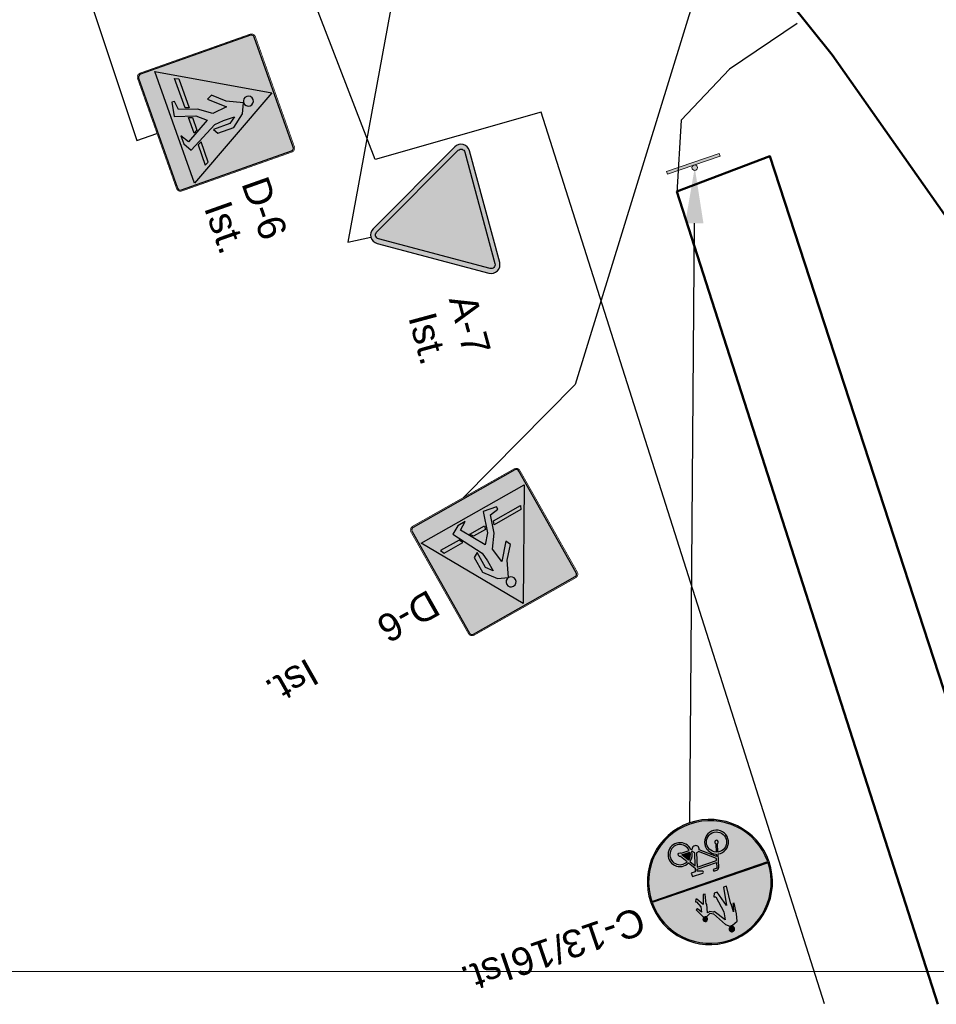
# Model space of a CAD drawing. Header units: millimetres. Extents: x -32728 to 16036, y -21222 to 1675.
# Tile 42 of 58: x 3326 to 3359, y 1508 to 1544. Entities that reach past the tile are written whole.
import ezdxf
from ezdxf import colors
from ezdxf.entities.mleader import LeaderData, LeaderLine
from ezdxf.math import Vec2, Vec3

# ---------------------------------------------------------------- set-up
doc = ezdxf.new("R2010")
doc.units = ezdxf.units.MM
doc.linetypes.add('2', pattern=[1.5, 1, -0.5])
doc.layers.add('0  podklady', color=250, linetype='Continuous', lineweight=5, plot=False)
doc.layers.add('10 znaki pionowe istniejące', color=251, linetype='Continuous', lineweight=15)
doc.layers.add('2 droga', color=250, linetype='Continuous', lineweight=50)
doc.layers.add('2 krawedz jezdni', color=7, linetype='2', lineweight=50, true_color=0x000000)
for name, color, linetype, true_color in [('ZWTraffic_Color_255_255_255', 7, 'Continuous', 0xffffff), ('ZWTraffic_Grey_0_0_0', 7, 'Continuous', 0x000000), ('ZWTraffic_Grey_1', 7, 'Continuous', 0x4c4c4c), ('ZWTraffic_Grey_2', 7, 'Continuous', 0xe1e1e1), ('ZWTraffic_Grey_255_255_255', 7, 'Continuous', 0xffffff), ('ZWTraffic_Grey_5', 7, 'Continuous', 0x1d1d1d)]:
    doc.layers.add(name, color=color, linetype=linetype, true_color=true_color)
doc.styles.get("Standard").update_dxf_attribs({"font": 'arial.ttf'})
picture_1 = doc.add_image_def('image32.png', size_in_pixel=(1895, 898))

# ---------------------------------------------------------------- blocks, each defined once
blk = doc.blocks.new('P_Opis_Pionowe')
for tag, p in [('Symbol', (0, 0)), ('Stan', (5, 0))]:
    blk.add_attdef(tag, p, '', height=1)
at = {"flags": 1}
for tag, p in [('Wielkość', (0, -1.2)), ('Odblaskowość', (0, -2.4)), ('Aktywny', (0, -3.600000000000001)), ('Ilość', (-4.408728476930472e-16, -4.8)), ('Dodatkowe', (-6.613092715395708e-16, -6)), ('Kilometraż', (-1.102182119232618e-15, -7.199999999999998)), ('NrDrogi', (-6.613092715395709e-16, -8.399999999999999))]:
    blk.add_attdef(tag, p, '', height=1, dxfattribs=at)
blk = doc.blocks.new('D-6_')
at = {"layer": 'ZWTraffic_Grey_0_0_0'}
h = blk.add_hatch(color=256, dxfattribs=at)
h.dxf.hatch_style = 1
h.paths.add_polyline_path([(-175.4997562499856, 194.5707947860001), (-175.4997562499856, 176.5708197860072), (-73.78871739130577, 157.5000000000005), (-26.99996250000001, 305.6643904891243), (30.85709999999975, 373.1642967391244), (133.4958358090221, 193.5465090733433), (72.64275624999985, 157.1645967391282), (134.9998124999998, 157.1645967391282), (195.3609852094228, 191.6566954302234), (78.75102674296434, 414.2757070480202), (71.99990000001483, 481.1641467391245), (71.99990000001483, 565.164030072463), (107.9998499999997, 517.1640967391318), (107.9998499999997, 393.4142686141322), (143.9997999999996, 413.6642404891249), (143.9997999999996, 535.1640717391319), (71.99990000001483, 627.7353717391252), (2.842170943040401e-14, 661.1638967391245), (-53.99992499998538, 546.908553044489), (-128.33629151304, 460.8277052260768), (-110.8150555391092, 423.9159076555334), (-14.39997999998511, 535.1640717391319), (2.842170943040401e-14, 427.1642217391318), (-67.49990624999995, 332.6643529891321), (-110.3648102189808, 204.0696410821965)])
h.paths.add_polyline_path([(-330.7495406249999, 251.6644654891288), (-317.2495593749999, 278.6644279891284), (-96.88406501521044, 278.6644279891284), (-105.8840525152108, 251.6644654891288)])
h.paths.add_polyline_path([(35.99994999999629, 697.1638467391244, 2.414213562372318), (2.535653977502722e-14, 661.1638967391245, 0.4142135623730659)])
h.paths.add_polyline_path([(161.9774237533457, 278.6644279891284), (176.1202612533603, 251.6644654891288), (330.749540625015, 251.6644654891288), (317.2495593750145, 278.6644279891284)])
h.paths.add_polyline_path([(-32.72687688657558, 251.6644654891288), (-24.20057293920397, 278.6644279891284), (72.41813032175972, 278.6644279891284), (87.8466803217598, 251.6644654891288)])
at = {"layer": 'ZWTraffic_Grey_255_255_255'}
h = blk.add_hatch(color=256, dxfattribs=at)
h.dxf.hatch_style = 1
h.paths.add_polyline_path([(-450.0000000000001, 30.00000000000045, 0.4142135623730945), (-420.0000000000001, 4.547473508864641e-13), (-2.842170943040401e-14, 0), (420.0000000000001, -4.547473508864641e-13, 0.414213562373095), (450.0000000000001, 29.99999999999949), (450.0000000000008, 869.9999999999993, 0.4142135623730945), (420.0000000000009, 899.9999999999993), (-419.9999999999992, 900.0000000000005, 0.4142135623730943), (-449.9999999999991, 870.0000000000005)])
h.paths.add_polyline_path([(-441.0000000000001, 30.00000000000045, 0.4142135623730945), (-420.0000000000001, 9.000000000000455), (420.0000000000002, 8.999999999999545, 0.414213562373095), (441.0000000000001, 29.99999999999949), (441.0000000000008, 869.9999999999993, 0.4142135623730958), (420.0000000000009, 890.9999999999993), (-419.9999999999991, 891.0000000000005, 0.414213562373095), (-440.9999999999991, 870.0000000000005)], flags=16)
h.paths.add_polyline_path([(-389.9999999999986, 240.0000000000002), (-389.9999999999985, 795.0000000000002), (-239.9999999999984, 795.0000000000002), (-239.9999999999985, 613.1250000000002), (90.00000000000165, 613.125), (90.00000000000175, 877.5000000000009), (292.5000000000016, 877.5000000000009), (292.5000000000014, 22.49999999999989), (90.00000000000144, 22.49999999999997), (90.00000000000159, 421.875), (-239.9999999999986, 421.8750000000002), (-239.9999999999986, 240.0000000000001)], flags=0)
h.paths.add_polyline_path([(-382.4999999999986, 247.5000000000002), (-382.4999999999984, 787.5000000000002), (-247.4999999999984, 787.5000000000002), (-247.4999999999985, 613.1250000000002), (-247.4999999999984, 247.5000000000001)], flags=0)
h = blk.add_hatch(color=256, dxfattribs=at)
h.dxf.hatch_style = 1
h.paths.add_polyline_path([(-425.9999999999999, 135), (-4.263256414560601e-13, 876.0000000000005), (425.9999999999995, 135)])
at = {"layer": 'ZWTraffic_Grey_5'}
h = blk.add_hatch(color=256, dxfattribs=at)
h.dxf.hatch_style = 1
h.paths.add_polyline_path([(-420.0000000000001, 9.000000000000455), (420.0000000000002, 8.999999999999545, 0.414213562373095), (441.0000000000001, 29.99999999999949), (441.0000000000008, 869.9999999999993, 0.4142135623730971), (420.0000000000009, 890.9999999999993), (-419.9999999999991, 891.0000000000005, 0.414213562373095), (-440.9999999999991, 870.0000000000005), (-441.0000000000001, 30.0000000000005, 0.4142135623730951)])
at = {"layer": 'ZWTraffic_Grey_0_0_0'}
blk.add_lwpolyline([(35.99994999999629, 697.1638467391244, 2.414213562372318), (2.842170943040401e-14, 661.1638967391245, 0.4142135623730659)], format="xyb", close=True, dxfattribs=at)
for points in [[(-175.4997562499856, 194.5707947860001), (-175.4997562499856, 176.5708197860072), (-73.78871739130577, 157.5000000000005), (-26.99996250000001, 305.6643904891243), (30.85709999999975, 373.1642967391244), (133.4958358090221, 193.5465090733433), (72.64275624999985, 157.1645967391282), (134.9998124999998, 157.1645967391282), (195.3609852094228, 191.6566954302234), (78.75102674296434, 414.2757070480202), (71.99990000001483, 481.1641467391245), (71.99990000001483, 565.164030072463), (107.9998499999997, 517.1640967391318), (107.9998499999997, 393.4142686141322), (143.9997999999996, 413.6642404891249), (143.9997999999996, 535.1640717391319), (71.99990000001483, 627.7353717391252), (2.842170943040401e-14, 661.1638967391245), (-53.99992499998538, 546.908553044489), (-128.33629151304, 460.8277052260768), (-110.8150555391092, 423.9159076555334), (-14.39997999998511, 535.1640717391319), (2.842170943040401e-14, 427.1642217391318), (-67.49990624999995, 332.6643529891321), (-110.3648102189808, 204.0696410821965)], [(-330.7495406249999, 251.6644654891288), (-317.2495593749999, 278.6644279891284), (-96.88406501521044, 278.6644279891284), (-105.8840525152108, 251.6644654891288)], [(-32.72687688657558, 251.6644654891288), (-24.20057293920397, 278.6644279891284), (72.41813032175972, 278.6644279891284), (87.8466803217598, 251.6644654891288)], [(161.9774237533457, 278.6644279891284), (176.1202612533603, 251.6644654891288), (330.749540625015, 251.6644654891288), (317.2495593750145, 278.6644279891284)]]:
    blk.add_lwpolyline(points, close=True, dxfattribs=at)
at = {"layer": 'ZWTraffic_Grey_255_255_255'}
blk.add_lwpolyline([(-420.0000000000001, 9.000000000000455), (420.0000000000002, 8.999999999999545, 0.414213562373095), (441.0000000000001, 29.99999999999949), (441.0000000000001, 869.9999999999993, 0.4142135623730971), (420.0000000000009, 890.9999999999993), (-419.9999999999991, 891.0000000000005, 0.414213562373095), (-440.9999999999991, 870.0000000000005), (-441.0000000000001, 30.0000000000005, 0.414213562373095), (-420.0000000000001, 9.000000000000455)], format="xyb", close=True, dxfattribs=at)
blk.add_lwpolyline([(-425.9999999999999, 135), (-4.263256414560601e-13, 876.0000000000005), (425.9999999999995, 135)], close=True, dxfattribs=at)
at = {"layer": 'ZWTraffic_Grey_5', "const_width": 5}
blk.add_lwpolyline([(-420.0000000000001, 4.547473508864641e-13), (420.0000000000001, -4.547473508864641e-13, 0.4142135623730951), (450.0000000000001, 29.99999999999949), (450.0000000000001, 869.9999999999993, 0.414213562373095), (420.0000000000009, 899.9999999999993), (-419.9999999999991, 900.0000000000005, 0.414213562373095), (-449.9999999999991, 870.0000000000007), (-450.0000000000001, 30.00000000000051, 0.414213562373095)], format="xyb", close=True, dxfattribs=at)
blk = doc.blocks.new('A-7_')
at = {"layer": 'ZWTraffic_Grey_1'}
h = blk.add_hatch(color=256, dxfattribs=at)
h.dxf.hatch_style = 2
edge = h.paths.add_edge_path()
edge.add_arc((415.8807981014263, 783.3266739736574), 63.00000000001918, 330.0000000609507, 449.9870529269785)
edge.add_line((415.8950341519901, 846.3266739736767), (415.8807981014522, 846.3266739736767))
edge.add_line((415.8807981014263, 846.3266739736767), (-415.8665640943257, 846.3266739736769))
edge.add_line((-415.8665640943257, 846.3266739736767), (-415.8808001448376, 846.3266739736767))
edge.add_arc((-415.8808001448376, 783.3266739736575), 63.00000000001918, 90.00000000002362, 209.9999999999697)
edge.add_line((-470.4404005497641, 751.8266739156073), (-54.55960043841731, 31.50000000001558))
edge.add_arc((2.02650595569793e-14, 62.99999999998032), 62.99999999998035, 210.0000000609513, 330.0000000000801)
edge.add_line((54.55960047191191, 31.50000005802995), (470.4403985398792, 751.8266739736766))
h.paths.add_polyline_path([(440.1295094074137, 769.3266739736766, 0.5773502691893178), (415.8807981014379, 811.3266739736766), (-415.8808001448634, 811.3266739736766, 0.57735026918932), (-440.1295114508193, 769.3266739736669), (-24.24871232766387, 49.00000000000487, 0.5773502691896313), (24.24871028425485, 49.00000000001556)])
h.paths.add_polyline_path([(209.9999989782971, 793.8266739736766), (209.9999989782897, 738.8266739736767, -0.3853135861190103), (-120.9323842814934, 373.1505065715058), (-216.6377153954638, 416.3418204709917), (-131.3802747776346, 477.6294115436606, 0.3853135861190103), (104.9999989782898, 738.8266739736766), (104.9999989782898, 793.8266739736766), (157.4999989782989, 738.8266739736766)], flags=16)
at = {"layer": 'ZWTraffic_Grey_2'}
h = blk.add_hatch(color=256, dxfattribs=at)
h.dxf.hatch_style = 1
h.paths.add_polyline_path([(-440.129511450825, 769.3266739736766, -0.5773502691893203), (-415.8808001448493, 811.3266739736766), (415.8807981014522, 811.3266739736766, -0.5773502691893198), (440.129509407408, 769.3266739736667), (24.24871028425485, 49.00000000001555, -0.5773502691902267), (-24.24871232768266, 49.00000000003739)])
at = {"layer": 'ZWTraffic_Grey_1'}
blk.add_lwpolyline([(-415.8808001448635, 846.3266739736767, 0.5773502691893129), (-470.4404005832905, 751.8266739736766), (-54.55960043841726, 31.50000000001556, 0.577350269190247), (54.55960043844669, 31.50000000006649), (470.4403985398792, 751.8266739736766, 0.5773502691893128), (415.8807981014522, 846.3266739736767)], format="xyb", close=True, dxfattribs=at)
at = {"layer": 'ZWTraffic_Grey_2'}
blk.add_lwpolyline([(-415.8808001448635, 811.3266739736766), (415.8807981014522, 811.3266739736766, -0.5773502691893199), (440.1295094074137, 769.3266739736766), (24.24871028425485, 49.00000000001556, -0.5773502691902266), (-24.24871232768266, 49.00000000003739), (-440.129511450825, 769.3266739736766, -0.57735026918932)], format="xyb", close=True, dxfattribs=at)
blk = doc.blocks.new('Słupek')
h = blk.add_hatch(color=256)
h.paths.add_polyline_path([(-50, -5), (0, -5), (50, -5), (50, -10), (-50, -10)])
h.paths.add_polyline_path([(5, 0, 0.9999999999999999), (-5, 6.123233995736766e-16, 0.9999999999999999)])
at = {"color": 7}
blk.add_lwpolyline([(-50, -4.999999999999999), (50, -5.000000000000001), (50, -10), (-50, -10)], close=True, dxfattribs=at)
blk.add_circle((0, 0), 5, dxfattribs=at)
blk = doc.blocks.new('C-13_16 poz_')
at = {"layer": 'ZWTraffic_Grey_255_255_255'}
h = blk.add_hatch(color=256, dxfattribs=at)
h.dxf.hatch_style = 1
edge = h.paths.add_edge_path()
edge.add_ellipse((-5.684341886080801e-14, 450), major_axis=(450, 0), ratio=1, start_angle=270, end_angle=450)
edge.add_ellipse((1.13686837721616e-13, 450), major_axis=(450, 0), ratio=1, start_angle=90, end_angle=270)
edge = h.paths.add_edge_path(flags=16)
edge.add_ellipse((0, 449.9999999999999), major_axis=(441.0000000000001, 0), ratio=1, start_angle=0.584660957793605, end_angle=89.99999999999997)
edge.add_ellipse((0, 450.0000000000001), major_axis=(440.9999999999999, 0), ratio=1, start_angle=89.99999999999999, end_angle=179.4153390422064)
edge.add_line((-440.9770402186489, 454.4999999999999), (440.9770402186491, 454.4999999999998))
edge = h.paths.add_edge_path(flags=16)
edge.add_ellipse((2.273736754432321e-13, 450.0000000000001), major_axis=(441.0000000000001, 0), ratio=1, start_angle=180.5846609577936, end_angle=269.9999999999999)
edge.add_ellipse((5.684341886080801e-14, 449.9999999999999), major_axis=(440.9999999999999, 0), ratio=1, start_angle=270, end_angle=359.4153390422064)
edge.add_line((440.9770402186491, 445.5000000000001), (-440.9770402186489, 445.5000000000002))
h = blk.add_hatch(color=256, dxfattribs=at)
h.dxf.hatch_style = 1
h.paths.add_polyline_path([(-115.576412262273, 650.9029876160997), (-106.0572289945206, 650.1890488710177), (-105.1569506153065, 656.7365279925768), (-89.85880777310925, 708.39), (-94.20365842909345, 649.3000310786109), (-91.87779968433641, 649.1255916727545), (-103.5752048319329, 516.5550000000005), (-80.77291071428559, 516.5550000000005), (-57.86412124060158, 647.4623684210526), (-24.54541071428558, 536.4000000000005), (-3.495535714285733, 536.4000000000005), (6.615913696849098, 559.0496466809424), (-5.148605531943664, 564.0915834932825), (-24.81491071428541, 685.1150000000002), (-14.78088086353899, 742.4523134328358), (40.14152833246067, 659.550563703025), (44.99001246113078, 663.3216069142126), (69.46660805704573, 649.1710750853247), (87.52804150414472, 655.2668088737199), (71.95139106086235, 592.9602071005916), (78.21411295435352, 591.5510946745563), (60.47611548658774, 520.5991048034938), (76.23121171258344, 519.1923997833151), (99.15508928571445, 587.115), (128.4252412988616, 535.0791741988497), (137.1824957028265, 534.3129144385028), (144.7637734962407, 551.3707894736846), (136.8790548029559, 552.3563793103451), (119.3892069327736, 597.4914705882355), (128.982725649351, 635.8655454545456), (145.9960957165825, 602.758446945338), (159.305438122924, 607.9343023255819), (127.7300892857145, 671.0850000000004), (99.15508928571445, 675.7284375), (70.2667981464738, 663.0898101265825), (50.21606213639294, 674.1177149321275), (-6.11791071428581, 774.2670000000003), (-33.14491071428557, 796.03875), (-51.4102092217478, 796.9520149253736), (-93.20911071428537, 779.0382000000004), (-105.9099107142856, 728.235)])
h = blk.add_hatch(color=256, dxfattribs=at)
h.dxf.hatch_style = 1
edge = h.paths.add_edge_path()
edge.add_ellipse((-39.75991071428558, 820.8450000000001), major_axis=(19.845, 0), ratio=1, start_angle=0, end_angle=180)
edge.add_ellipse((-39.75991071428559, 820.8450000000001), major_axis=(19.845, 0), ratio=1, start_angle=180, end_angle=360)
h = blk.add_hatch(color=256, dxfattribs=at)
h.dxf.hatch_style = 1
edge = h.paths.add_edge_path()
edge.add_ellipse((119.0000892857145, 691.8525), major_axis=(16.53750000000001, 0), ratio=1, start_angle=0, end_angle=180)
edge.add_ellipse((119.0000892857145, 691.8525), major_axis=(16.53749999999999, 0), ratio=1, start_angle=180, end_angle=360)
h = blk.add_hatch(color=256, dxfattribs=at)
h.dxf.hatch_style = 1
h.paths.add_polyline_path([(-121.1969137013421, 277.7452649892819, 25.9614431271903), (-108.4820797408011, 274.0956977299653), (-103.5156604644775, 291.2871490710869), (-3.484173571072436, 205.2135440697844, 1.108235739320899), (45.86363027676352, 186.9049507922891), (53.57260922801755, 186.9049507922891, 3.319278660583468), (99.8013457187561, 269.8925288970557), (67.79525645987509, 321.5946730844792), (75.42052665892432, 345.6436021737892), (106.2307267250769, 345.6436021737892), (106.2307267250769, 372.1000440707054), (26.86140103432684, 372.1000440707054, 0.7207592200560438), (22.89293474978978, 360.1946452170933), (62.02148323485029, 347.151795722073), (57.3489615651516, 332.4153812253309), (-91.6341711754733, 332.4153812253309), (-81.82623630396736, 366.3659250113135, -0.3340451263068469), (-74.20111261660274, 372.100044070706), (-52.50792465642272, 372.100044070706), (-52.50792465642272, 385.3282650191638), (-74.20111261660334, 385.3282650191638, 0.3340451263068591), (-94.5347757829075, 370.0372808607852)])
h.paths.add_polyline_path([(-141.8312524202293, 206.3187078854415, 3.731696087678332), (-129.0756042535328, 202.8104205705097), (-112.1657707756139, 261.3444595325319, -21.9544057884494), (-124.8817579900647, 264.9900347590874)], flags=16)
h.paths.add_polyline_path([(66.84732900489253, 186.9049507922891, 3.236859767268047), (106.7885557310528, 258.6054973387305), (138.8951211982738, 206.7410454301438, -1.763173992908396), (127.8453037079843, 186.9049507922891)], flags=16)
h.paths.add_polyline_path([(-99.47789692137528, 305.2640228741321), (5.143826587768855, 215.240679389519, -0.1670131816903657), (21.68489922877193, 219.9364153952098), (53.15464760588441, 319.1871602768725), (-95.45565722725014, 319.1871602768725)], flags=16)
h.paths.add_polyline_path([(34.29444471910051, 215.9382668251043, -0.1919025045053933), (45.86363027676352, 200.1331717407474), (53.57260922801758, 200.1331717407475, -0.2190276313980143), (88.55385049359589, 262.9297937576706), (62.52569264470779, 304.9752795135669)], flags=16)
h.paths.add_polyline_path([(66.84732900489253, 200.1331717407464, -0.2116843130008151), (95.54106050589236, 251.6427621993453), (127.4279498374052, 200.1331717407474)], flags=16)
at = {"layer": 'ZWTraffic_Grey_5'}
h = blk.add_hatch(color=256, dxfattribs=at)
h.dxf.hatch_style = 1
edge = h.paths.add_edge_path()
edge.add_ellipse((0, 449.9999999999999), major_axis=(441.0000000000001, 0), ratio=1, start_angle=0.584660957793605, end_angle=89.99999999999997)
edge.add_ellipse((0, 450.0000000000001), major_axis=(440.9999999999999, 0), ratio=1, start_angle=89.99999999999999, end_angle=179.4153390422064)
edge.add_line((-440.9770402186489, 454.4999999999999), (440.9770402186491, 454.4999999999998))
h.paths.add_polyline_path([(-115.576412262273, 650.9029876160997), (-106.0572289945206, 650.1890488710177), (-105.1569506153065, 656.7365279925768), (-89.85880777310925, 708.39), (-94.20365842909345, 649.3000310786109), (-91.87779968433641, 649.1255916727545), (-103.5752048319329, 516.5550000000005), (-80.77291071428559, 516.5550000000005), (-57.86412124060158, 647.4623684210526), (-24.54541071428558, 536.4000000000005), (-3.495535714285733, 536.4000000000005), (6.615913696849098, 559.0496466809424), (-5.148605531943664, 564.0915834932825), (-24.81491071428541, 685.1150000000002), (-14.78088086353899, 742.4523134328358), (40.14152833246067, 659.550563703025), (44.99001246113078, 663.3216069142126), (69.46660805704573, 649.1710750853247), (87.52804150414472, 655.2668088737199), (71.95139106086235, 592.9602071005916), (78.21411295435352, 591.5510946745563), (60.47611548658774, 520.5991048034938), (76.23121171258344, 519.1923997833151), (99.15508928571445, 587.115), (128.4252412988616, 535.0791741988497), (137.1824957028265, 534.3129144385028), (144.7637734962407, 551.3707894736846), (136.8790548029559, 552.3563793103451), (119.3892069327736, 597.4914705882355), (128.982725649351, 635.8655454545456), (145.9960957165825, 602.758446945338), (159.305438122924, 607.9343023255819), (127.7300892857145, 671.0850000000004), (99.15508928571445, 675.7284375), (70.2667981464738, 663.0898101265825), (50.21606213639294, 674.1177149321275), (-6.11791071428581, 774.2670000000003), (-33.14491071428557, 796.03875), (-51.4102092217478, 796.9520149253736), (-93.20911071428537, 779.0382000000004), (-105.9099107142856, 728.235)], flags=16)
edge = h.paths.add_edge_path(flags=16)
edge.add_ellipse((-39.75991071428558, 820.8450000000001), major_axis=(19.845, 0), ratio=1, start_angle=0, end_angle=180)
edge.add_ellipse((-39.75991071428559, 820.8450000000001), major_axis=(19.845, 0), ratio=1, start_angle=180, end_angle=360)
edge = h.paths.add_edge_path(flags=16)
edge.add_ellipse((119.0000892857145, 691.8525), major_axis=(16.53750000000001, 0), ratio=1, start_angle=0, end_angle=180)
edge.add_ellipse((119.0000892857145, 691.8525), major_axis=(16.53749999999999, 0), ratio=1, start_angle=180, end_angle=360)
h = blk.add_hatch(color=256, dxfattribs=at)
h.dxf.hatch_style = 1
edge = h.paths.add_edge_path()
edge.add_ellipse((2.273736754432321e-13, 450.0000000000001), major_axis=(441.0000000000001, 0), ratio=1, start_angle=180.5846609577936, end_angle=269.9999999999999)
edge.add_ellipse((5.684341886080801e-14, 449.9999999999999), major_axis=(440.9999999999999, 0), ratio=1, start_angle=270, end_angle=359.4153390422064)
edge.add_line((440.9770402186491, 445.5000000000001), (-440.9770402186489, 445.5000000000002))
edge = h.paths.add_edge_path(flags=16)
edge.add_ellipse((-138.4913608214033, 193.5190612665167), major_axis=(85.98343616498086, 0), ratio=1, start_angle=78.39654666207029, end_angle=429.5730820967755)
edge.add_line((-108.4820797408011, 274.0956977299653), (-103.5156604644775, 291.2871490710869))
edge.add_line((-103.5156604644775, 291.2871490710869), (-3.484173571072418, 205.2135440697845))
edge.add_ellipse((20.247290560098, 193.5190612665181), major_axis=(26.45644189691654, 0), ratio=1, start_angle=153.766665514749, end_angle=345.5224878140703)
edge.add_line((45.86363027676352, 186.9049507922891), (53.57260922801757, 186.9049507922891))
edge.add_ellipse((139.3012790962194, 193.5190612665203), major_axis=(85.98343616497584, 0), ratio=1, start_angle=184.4117257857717, end_angle=477.3477542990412)
edge.add_line((99.8013457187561, 269.8925288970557), (67.79525645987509, 321.5946730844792))
edge.add_line((67.79525645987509, 321.5946730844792), (75.42052665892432, 345.6436021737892))
edge.add_line((75.42052665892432, 345.6436021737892), (106.2307267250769, 345.6436021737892))
edge.add_line((106.2307267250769, 345.6436021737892), (106.2307267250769, 372.1000440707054))
edge.add_line((106.2307267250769, 372.1000440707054), (26.86140103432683, 372.1000440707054))
edge.add_ellipse((26.86140103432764, 365.4859335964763), major_axis=(6.614110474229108, 0), ratio=1, start_angle=90.00000000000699, end_angle=233.1301023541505)
edge.add_line((22.89293474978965, 360.1946452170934), (62.02148323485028, 347.151795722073))
edge.add_line((62.02148323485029, 347.151795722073), (57.3489615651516, 332.4153812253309))
edge.add_line((57.3489615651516, 332.4153812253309), (-91.63417117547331, 332.4153812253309))
edge.add_line((-91.6341711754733, 332.4153812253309), (-81.8262363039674, 366.3659250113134))
edge.add_ellipse((-74.20111261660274, 364.1631115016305), major_axis=(-7.936932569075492, 0), ratio=1, start_angle=270.00000000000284, end_angle=343.8865817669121, ccw=False)
edge.add_line((-74.20111261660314, 372.100044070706), (-52.50792465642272, 372.100044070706))
edge.add_line((-52.50792465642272, 372.100044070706), (-52.50792465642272, 385.3282650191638))
edge.add_line((-52.50792465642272, 385.3282650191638), (-74.20111261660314, 385.3282650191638))
edge.add_ellipse((-74.20111261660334, 364.1631115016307), major_axis=(21.1651535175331, 0), ratio=1, start_angle=89.99999999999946, end_angle=163.8865817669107)
edge.add_line((-94.5347757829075, 370.0372808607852), (-121.1969137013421, 277.7452649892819))
edge = h.paths.add_edge_path(flags=0)
edge.add_ellipse((-138.491360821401, 193.5190612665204), major_axis=(13.22822094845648, 0), ratio=1, start_angle=104.6244504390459, end_angle=404.6190041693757)
edge.add_line((-129.0756042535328, 202.8104205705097), (-112.1657707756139, 261.3444595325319))
edge.add_ellipse((-138.4913608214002, 193.519061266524), major_axis=(-72.75521521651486, 0), ratio=1, start_angle=259.2187315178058, end_angle=608.7868928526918, ccw=False)
edge.add_line((-124.8817579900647, 264.9900347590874), (-141.8312524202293, 206.3187078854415))
edge = h.paths.add_edge_path(flags=0)
edge.add_ellipse((139.3012790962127, 193.5190612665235), major_axis=(72.75521521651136, 0), ratio=1, start_angle=185.215908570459, end_angle=476.5435715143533)
edge.add_line((106.7885557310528, 258.6054973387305), (138.8951211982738, 206.7410454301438))
edge.add_ellipse((139.3012790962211, 193.5190612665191), major_axis=(-13.22822094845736, 0), ratio=1, start_angle=390.0000000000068, end_angle=631.759480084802, ccw=False)
edge.add_line((127.8453037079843, 186.9049507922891), (66.84732900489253, 186.9049507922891))
edge = h.paths.add_edge_path(flags=0)
edge.add_line((-99.47789692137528, 305.2640228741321), (5.143826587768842, 215.240679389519))
edge.add_ellipse((20.24729056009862, 193.5190612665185), major_axis=(-26.45644189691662, 0), ratio=1, start_angle=266.8850876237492, end_angle=304.81164114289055, ccw=False)
edge.add_line((21.68489922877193, 219.9364153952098), (53.1546476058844, 319.1871602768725))
edge.add_line((53.1546476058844, 319.1871602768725), (-95.45565722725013, 319.1871602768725))
edge.add_line((-95.45565722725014, 319.1871602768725), (-99.47789692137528, 305.2640228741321))
edge = h.paths.add_edge_path(flags=0)
edge.add_ellipse((20.2472905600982, 193.5190612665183), major_axis=(-26.45644189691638, 0), ratio=1, start_angle=194.4775121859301, end_angle=237.9300632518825, ccw=False)
edge.add_line((45.86363027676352, 200.1331717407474), (53.57260922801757, 200.1331717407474))
edge.add_ellipse((139.3012790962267, 193.519061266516), major_axis=(-85.98343616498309, 0), ratio=1, start_angle=306.1712058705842, end_angle=355.58827421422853, ccw=False)
edge.add_line((88.55385049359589, 262.9297937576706), (62.52569264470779, 304.9752795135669))
edge.add_line((62.52569264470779, 304.9752795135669), (34.29444471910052, 215.9382668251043))
edge = h.paths.add_edge_path(flags=0)
edge.add_ellipse((139.3012790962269, 193.5190612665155), major_axis=(-72.75521521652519, 0), ratio=1, start_angle=306.97538865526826, end_angle=354.78409142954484, ccw=False)
edge.add_line((95.54106050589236, 251.6427621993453), (127.4279498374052, 200.1331717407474))
edge.add_line((127.4279498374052, 200.1331717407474), (66.84732900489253, 200.1331717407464))
h = blk.add_hatch(color=256, dxfattribs=at)
h.dxf.hatch_style = 1
edge = h.paths.add_edge_path()
edge.add_line((-99.47789692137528, 305.2640228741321), (5.143826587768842, 215.240679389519))
edge.add_ellipse((20.24729056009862, 193.5190612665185), major_axis=(-26.45644189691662, 0), ratio=1, start_angle=266.8850876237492, end_angle=304.81164114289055, ccw=False)
edge.add_line((21.68489922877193, 219.9364153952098), (53.1546476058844, 319.1871602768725))
edge.add_line((53.1546476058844, 319.1871602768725), (-95.45565722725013, 319.1871602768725))
edge.add_line((-95.45565722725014, 319.1871602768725), (-99.47789692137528, 305.2640228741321))
h = blk.add_hatch(color=256, dxfattribs=at)
h.dxf.hatch_style = 1
edge = h.paths.add_edge_path()
edge.add_ellipse((20.2472905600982, 193.5190612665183), major_axis=(-26.45644189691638, 0), ratio=1, start_angle=194.4775121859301, end_angle=237.9300632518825, ccw=False)
edge.add_line((45.86363027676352, 200.1331717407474), (53.57260922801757, 200.1331717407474))
edge.add_ellipse((139.3012790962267, 193.519061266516), major_axis=(-85.98343616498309, 0), ratio=1, start_angle=306.1712058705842, end_angle=355.58827421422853, ccw=False)
edge.add_line((88.55385049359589, 262.9297937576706), (62.52569264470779, 304.9752795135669))
edge.add_line((62.52569264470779, 304.9752795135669), (34.29444471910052, 215.9382668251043))
h = blk.add_hatch(color=256, dxfattribs=at)
h.dxf.hatch_style = 1
edge = h.paths.add_edge_path()
edge.add_ellipse((-138.491360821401, 193.5190612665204), major_axis=(13.22822094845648, 0), ratio=1, start_angle=104.6244504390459, end_angle=404.6190041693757)
edge.add_line((-129.0756042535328, 202.8104205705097), (-112.1657707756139, 261.3444595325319))
edge.add_ellipse((-138.4913608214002, 193.519061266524), major_axis=(-72.75521521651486, 0), ratio=1, start_angle=259.2187315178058, end_angle=608.7868928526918, ccw=False)
edge.add_line((-124.8817579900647, 264.9900347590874), (-141.8312524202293, 206.3187078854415))
h = blk.add_hatch(color=256, dxfattribs=at)
h.dxf.hatch_style = 1
edge = h.paths.add_edge_path()
edge.add_ellipse((139.3012790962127, 193.5190612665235), major_axis=(72.75521521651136, 0), ratio=1, start_angle=185.215908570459, end_angle=476.5435715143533)
edge.add_line((106.7885557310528, 258.6054973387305), (138.8951211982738, 206.7410454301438))
edge.add_ellipse((139.3012790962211, 193.5190612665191), major_axis=(-13.22822094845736, 0), ratio=1, start_angle=390.0000000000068, end_angle=631.759480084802, ccw=False)
edge.add_line((127.8453037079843, 186.9049507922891), (66.84732900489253, 186.9049507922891))
h = blk.add_hatch(color=256, dxfattribs=at)
h.dxf.hatch_style = 1
edge = h.paths.add_edge_path()
edge.add_ellipse((139.3012790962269, 193.5190612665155), major_axis=(-72.75521521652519, 0), ratio=1, start_angle=306.97538865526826, end_angle=354.78409142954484, ccw=False)
edge.add_line((95.54106050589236, 251.6427621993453), (127.4279498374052, 200.1331717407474))
edge.add_line((127.4279498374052, 200.1331717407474), (66.84732900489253, 200.1331717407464))
at = {"layer": 'ZWTraffic_Color_255_255_255', "color": 7, "true_color": 0xffffff}
for points in [[(-121.1969137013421, 277.7452649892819, 25.96144312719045), (-108.4820797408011, 274.0956977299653), (-103.5156604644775, 291.2871490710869), (-3.484173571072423, 205.2135440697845, 1.1082357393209), (45.86363027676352, 186.9049507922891), (53.57260922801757, 186.9049507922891, 3.319278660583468), (99.8013457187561, 269.8925288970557), (67.79525645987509, 321.5946730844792), (75.42052665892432, 345.6436021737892), (106.2307267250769, 345.6436021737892), (106.2307267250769, 372.1000440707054), (26.86140103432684, 372.1000440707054, 0.7207592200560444), (22.89293474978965, 360.1946452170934), (62.02148323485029, 347.151795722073), (57.3489615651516, 332.4153812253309), (-91.6341711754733, 332.4153812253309), (-81.8262363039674, 366.3659250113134, -0.3340451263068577), (-74.20111261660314, 372.100044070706), (-52.50792465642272, 372.100044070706), (-52.50792465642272, 385.3282650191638), (-74.20111261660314, 385.3282650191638, 0.3340451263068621), (-94.5347757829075, 370.0372808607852)], [(-99.47789692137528, 305.2640228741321), (5.143826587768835, 215.240679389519, -0.1670131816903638), (21.68489922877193, 219.9364153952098), (53.1546476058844, 319.1871602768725), (-95.45565722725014, 319.1871602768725)], [(34.29444471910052, 215.9382668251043, -0.1919025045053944), (45.86363027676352, 200.1331717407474), (53.57260922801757, 200.1331717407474, -0.2190276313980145), (88.55385049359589, 262.9297937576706), (62.52569264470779, 304.9752795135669)], [(-141.8312524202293, 206.3187078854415, 3.731696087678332), (-129.0756042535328, 202.8104205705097), (-112.1657707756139, 261.3444595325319, -21.9544057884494), (-124.8817579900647, 264.9900347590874)], [(66.84732900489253, 186.9049507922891, 3.236859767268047), (106.7885557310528, 258.6054973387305), (138.8951211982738, 206.7410454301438, -1.763173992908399), (127.8453037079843, 186.9049507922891)], [(66.84732900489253, 200.1331717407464, -0.2116843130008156), (95.54106050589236, 251.6427621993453), (127.4279498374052, 200.1331717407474)]]:
    blk.add_lwpolyline(points, format="xyb", close=True, dxfattribs=at)
at = {"layer": 'ZWTraffic_Grey_255_255_255'}
for points in [[(-2.604199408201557e-15, 0, 0.9999999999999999), (1.679260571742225e-13, 900, 0.9999999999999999)], [(-19.91491071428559, 820.8450000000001, 0.9999999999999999), (-59.60491071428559, 820.8450000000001, 0.9999999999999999)], [(135.5375892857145, 691.8525, 0.9999999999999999), (102.4625892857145, 691.8525, 0.9999999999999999)]]:
    blk.add_lwpolyline(points, format="xyb", close=True, dxfattribs=at)
blk.add_lwpolyline([(-115.576412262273, 650.9029876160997), (-106.0572289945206, 650.1890488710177), (-105.1569506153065, 656.7365279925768), (-89.85880777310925, 708.39), (-94.20365842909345, 649.3000310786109), (-91.87779968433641, 649.1255916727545), (-103.5752048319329, 516.5550000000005), (-80.77291071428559, 516.5550000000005), (-57.86412124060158, 647.4623684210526), (-24.54541071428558, 536.4000000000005), (-3.495535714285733, 536.4000000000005), (6.615913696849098, 559.0496466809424), (-5.148605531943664, 564.0915834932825), (-24.81491071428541, 685.1150000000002), (-14.78088086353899, 742.4523134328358), (40.14152833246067, 659.550563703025), (44.99001246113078, 663.3216069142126), (69.46660805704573, 649.1710750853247), (87.52804150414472, 655.2668088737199), (71.95139106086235, 592.9602071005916), (78.21411295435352, 591.5510946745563), (60.47611548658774, 520.5991048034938), (76.23121171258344, 519.1923997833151), (99.15508928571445, 587.115), (128.4252412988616, 535.0791741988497), (137.1824957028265, 534.3129144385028), (144.7637734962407, 551.3707894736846), (136.8790548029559, 552.3563793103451), (119.3892069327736, 597.4914705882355), (128.982725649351, 635.8655454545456), (145.9960957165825, 602.758446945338), (159.305438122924, 607.9343023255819), (127.7300892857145, 671.0850000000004), (99.15508928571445, 675.7284375), (70.2667981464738, 663.0898101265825), (50.21606213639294, 674.1177149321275), (-6.11791071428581, 774.2670000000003), (-33.14491071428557, 796.03875), (-51.4102092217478, 796.9520149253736), (-93.20911071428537, 779.0382000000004), (-105.9099107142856, 728.235)], close=True, dxfattribs=at)
at = {"layer": 'ZWTraffic_Grey_5'}
for points in [[(440.9770402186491, 454.4999999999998, 0.4112279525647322), (1.679260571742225e-13, 891, 0.4112279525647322), (-440.9770402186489, 454.4999999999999)], [(-440.9770402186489, 445.5000000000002, 0.4112279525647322), (-2.604199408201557e-15, 9, 0.4112279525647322), (440.9770402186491, 445.5000000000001)]]:
    blk.add_lwpolyline(points, format="xyb", close=True, dxfattribs=at)

msp = doc.modelspace()

# ---------------------------------------------------------------- linework, layer by layer
at = {"layer": '2 droga', "color": 0, "lineweight": 30}
for points in [[(3354.690806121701, 1508.484439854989), (3344.496235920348, 1540.558406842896), (3338.535210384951, 1538.855256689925), (3333.760307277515, 1551.23350869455), (3314.435635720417, 1544.506065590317), (3308.322543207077, 1544.080278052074), (3306.558566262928, 1547.851539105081), (3289.977182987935, 1545.430632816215), (3256.269408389, 1540.304150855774), (3232.000735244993, 1536.569385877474)], [(3353.699481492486, 1543.740864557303), (3351.266409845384, 1542.098541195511), (3349.532846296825, 1540.273737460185), (3349.380779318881, 1537.658185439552)]]:
    msp.add_lwpolyline(points, dxfattribs=at)
at = {"layer": '2 krawedz jezdni', "color": 0, "linetype": 'ByBlock'}
for points in [[(3386.886444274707, 1508.849239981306), (3375.888960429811, 1518.484203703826), (3367.324548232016, 1527.097277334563), (3359.684703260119, 1535.904996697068), (3354.964544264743, 1542.620274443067), (3350.29304670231, 1548.459646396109), (3346.93540782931, 1551.233348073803), (3343.042493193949, 1552.790513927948), (3339.149578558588, 1553.179805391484), (3334.429419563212, 1552.790513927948), (3316.084059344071, 1550.406103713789), (3296.278856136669, 1547.827047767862), (3259.198844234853, 1541.98767581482), (3228.411954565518, 1537.14724039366)], [(3358.763920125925, 1508.466191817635), (3349.379866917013, 1537.697646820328), (3352.725340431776, 1538.971207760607), (3362.537462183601, 1508.849400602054)]]:
    msp.add_lwpolyline(points, dxfattribs=at)

# ---------------------------------------------------------------- block references
at = {"layer": '10 znaki pionowe istniejące'}
for name, p, xscale, yscale, zscale, rotation in [('D-6_', (3330.685983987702, 1539.791027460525), 0.005000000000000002, 0.005000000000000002, 0.005000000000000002, 289.5024485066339), ('A-7_', (3338.380246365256, 1536.05674066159), 0.005, 0.005, 0.005, 285.1240073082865), ('Słupek', (3350.02250108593, 1538.561068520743), 0.02, 0.02, 0.02, 198.958183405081), ('D-6_', (3341.701379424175, 1526.693575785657), 0.005, 0.005, 0.005, 209.4871256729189), ('C-13_16 poz_', (3349.836018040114, 1514.992111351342), 0.005, 0.005, 0.005, 198.958183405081)]:
    msp.add_blockref(name, p, dxfattribs=dict(at, xscale=xscale, yscale=yscale, zscale=zscale, rotation=rotation))
ref = msp.add_blockref('P_Opis_Pionowe', (3333.708282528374, 1537.997090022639), dxfattribs=dict(at, rotation=289.5024485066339))
ref.add_attrib('Symbol', 'D-6', (3333.708282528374, 1537.997090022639), dxfattribs={"layer": '0', "height": 1, "rotation": 289.5024485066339})
ref.add_attrib('Stan', 'Ist.', (3332.365734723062, 1537.12217004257), dxfattribs={"layer": '0', "height": 1, "rotation": 289.5024485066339})
ref = msp.add_blockref('P_Opis_Pionowe', (3341.17244427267, 1533.835012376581), dxfattribs=dict(at, rotation=285.1240073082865))
ref.add_attrib('Symbol', 'A-7', (3341.17244427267, 1533.835012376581), dxfattribs={"layer": '0', "height": 1, "rotation": 285.1240073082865})
ref.add_attrib('Stan', 'Ist.', (3339.714658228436, 1533.185250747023), dxfattribs={"layer": '0', "height": 1, "rotation": 285.1240073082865})
for p, rotation, values in [((3340.458633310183, 1523.406011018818), 209.4871256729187, {'Symbol': 'D-6', 'Stan': 'Ist.'}), ((3348.013452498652, 1511.986989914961), 198.9581834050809, {'Symbol': 'C-13/16', 'Stan': 'Ist.'})]:
    msp.add_blockref('P_Opis_Pionowe', p, dxfattribs=dict(at, rotation=rotation)).add_auto_attribs(values)

# ---------------------------------------------------------------- pictures from other files: only their frames are drawn
at = {"layer": '0  podklady'}
image = msp.add_image(picture_1, insert=(3230.018168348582, 1509.648768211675), size_in_units=(182.3291876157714, 86.40190526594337), dxfattribs=at)
image.dxf.flags = 7

# ---------------------------------------------------------------- leaders
at = {"layer": '10 znaki pionowe istniejące'}
ml = msp.add_multileader_mtext('Standard', dxfattribs=at)
ml.set_content('', color=256)
ml.set_leader_properties()
ml.build(insert=Vec2(0, 0))
ml.multileader.update_dxf_attribs({"has_dogleg": 0, "arrow_head_size": 2})
ctx = ml.context
ctx.base_point, ctx.arrow_head_size, ctx.plane_origin = Vec3(3334.380246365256, 1536.05674066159), 2, Vec3(238.7827539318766, 338.8005305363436)
ctx.text_align_type = 2
notes = []
notes.append((ctx, [(0, (1, 1, 0), (3346.380246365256, 1536.05674066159), (-1, 0), 8, [(0, [(3340.566157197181, 1552.284860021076), (3337.553679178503, 1535.877052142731)], 256, [])])]))
ctx.mtext.insert, ctx.mtext.rotation, ctx.mtext.alignment, ctx.mtext.flow_direction = Vec3(3336.380246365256, 1538.05674066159), -4.5474735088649e-13, 3, 5
ml = msp.add_multileader_mtext('Standard', dxfattribs=at)
ml.set_content('', color=256)
ml.set_leader_properties()
ml.build(insert=Vec2(0, 0))
ml.multileader.update_dxf_attribs({"has_dogleg": 0, "arrow_head_size": 2})
ctx = ml.context
ctx.base_point, ctx.arrow_head_size, ctx.plane_origin = Vec3(3326.685983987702, 1539.791027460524), 2, Vec3(238.7827539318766, 338.8005305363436)
ctx.text_align_type = 2
notes.append((ctx, [(0, (1, 1, 0), (3338.685983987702, 1539.791027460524), (-1, 0), 8, [(0, [(3326.387834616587, 1550.23452417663), (3329.967229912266, 1539.539463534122)], 256, [])])]))
ctx.mtext.insert, ctx.mtext.rotation, ctx.mtext.alignment, ctx.mtext.flow_direction = Vec3(3328.685983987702, 1541.791027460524), -4.5474735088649e-13, 3, 5
ml = msp.add_multileader_mtext('Standard', dxfattribs=at)
ml.set_content('', color=256)
ml.set_leader_properties()
ml.build(insert=Vec2(0, 0))
ml.multileader.update_dxf_attribs({"has_dogleg": 0, "arrow_head_size": 2})
ctx = ml.context
ctx.base_point, ctx.arrow_head_size, ctx.plane_origin = Vec3(3337.701379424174, 1526.693575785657), 2, Vec3(-1.439275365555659e-10, 316.7590455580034)
ctx.text_align_type = 2
notes.append((ctx, [(0, (1, 1, 0), (3349.701379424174, 1526.693575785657), (-1, 0), 8, [(0, [(3350.643031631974, 1546.721857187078), (3345.71952340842, 1530.765712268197)], 256, [])])]))
ctx.mtext.insert, ctx.mtext.rotation, ctx.mtext.alignment, ctx.mtext.flow_direction = Vec3(3339.701379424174, 1528.693575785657), -4.5474735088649e-13, 3, 5
ml = msp.add_multileader_mtext('Standard', dxfattribs=at)
ml.set_content('', color=256)
ml.set_leader_properties()
ml.build(insert=Vec2(0, 0))
ml.multileader.update_dxf_attribs({"has_dogleg": 0, "arrow_head_size": 2})
ctx = ml.context
ctx.base_point, ctx.arrow_head_size, ctx.plane_origin = Vec3(3345.836018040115, 1514.992111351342), 2, Vec3(-1.439275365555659e-10, 316.7590455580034)
ctx.text_align_type = 2
notes.append((ctx, [(0, (1, 1, 0), (3357.836018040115, 1514.992111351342), (-1, 0), 8, [(0, [(3350.02250108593, 1538.561068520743)], 256, [])])]))
ctx.mtext.insert, ctx.mtext.rotation, ctx.mtext.alignment, ctx.mtext.flow_direction = Vec3(3347.836018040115, 1516.992111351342), -4.5474735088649e-13, 3, 5
for ctx, leaders in notes:
    for number, flags, end, landing, length, lines in leaders:
        leader = LeaderData()
        leader.index, (leader.has_last_leader_line, leader.has_dogleg_vector, leader.attachment_direction) = number, flags
        leader.last_leader_point, leader.dogleg_vector, leader.dogleg_length = Vec3(end), Vec3(landing), length
        for number, points, colour, breaks in lines:
            line = LeaderLine()
            line.index, line.vertices, line.color, line.breaks = number, Vec3.list(points), colors.encode_raw_color(colour), breaks
            leader.lines.append(line)
        ctx.leaders.append(leader)

doc.saveas('drawing.dxf')
